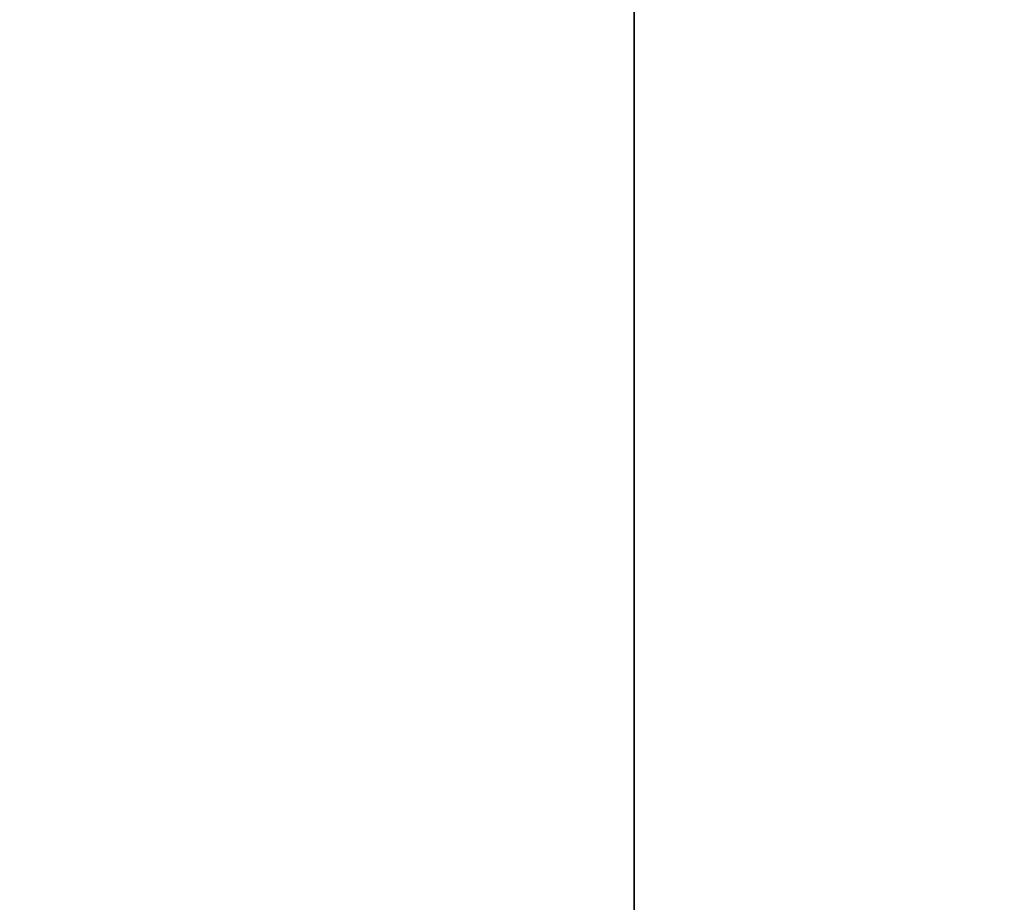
# Model space of a CAD drawing. Header units: millimetres. Extents: x 0 to 800, y -45 to 73.
# Tile 83 of 96: x 62.58906 to 62.59202, y 27.63889 to 27.64154. Entities that reach past the tile are written whole.
import ezdxf

# ---------------------------------------------------------------- set-up
doc = ezdxf.new("R2010")
doc.units = ezdxf.units.MM
doc.header["$LTSCALE"] = 65.185185
doc.layers.add('40', color=7, linetype='CONTINUOUS')
doc.layers.add('41', color=7, linetype='CONTINUOUS')

msp = doc.modelspace()

# ---------------------------------------------------------------- linework, layer by layer
at = {"layer": '40', "color": 44, "linetype": 'Continuous', "true_color": 0x8c7500}
for points in [[(62.5909069, 54.7, -214.8373895), (57.1711545, -44.7, -206.0785837), (57.1711545, 54.7, -206.0785837), (62.5909069, 54.7, -214.8373895)], [(62.5909069, -44.7, -214.8373895), (57.1711545, -44.7, -206.0785837), (62.5909069, 54.7, -214.8373895), (62.5909069, -44.7, -214.8373895)], [(68.2343836, -44.7, -223.4537441), (62.5909069, -44.7, -214.8373895), (68.2343836, 54.7, -223.4537441), (68.2343836, -44.7, -223.4537441)], [(68.2343836, 54.7, -223.4537441), (62.5909069, -44.7, -214.8373895), (62.5909069, 54.7, -214.8373895), (68.2343836, 54.7, -223.4537441)]]:
    msp.add_3dface(points, dxfattribs=at)
at = {"layer": '41', "color": 44, "linetype": 'Continuous', "true_color": 0x8c7500}
for points in [[(62.38872, 54.7, 214.5195181), (68.0240792, -44.7, 223.141184), (68.0240792, 54.7, 223.141184), (62.38872, 54.7, 214.5195181)], [(62.38872, -44.7, 214.5195181), (68.0240792, -44.7, 223.141184), (62.38872, 54.7, 214.5195181), (62.38872, -44.7, 214.5195181)]]:
    msp.add_3dface(points, dxfattribs=at)

doc.saveas('drawing.dxf')
